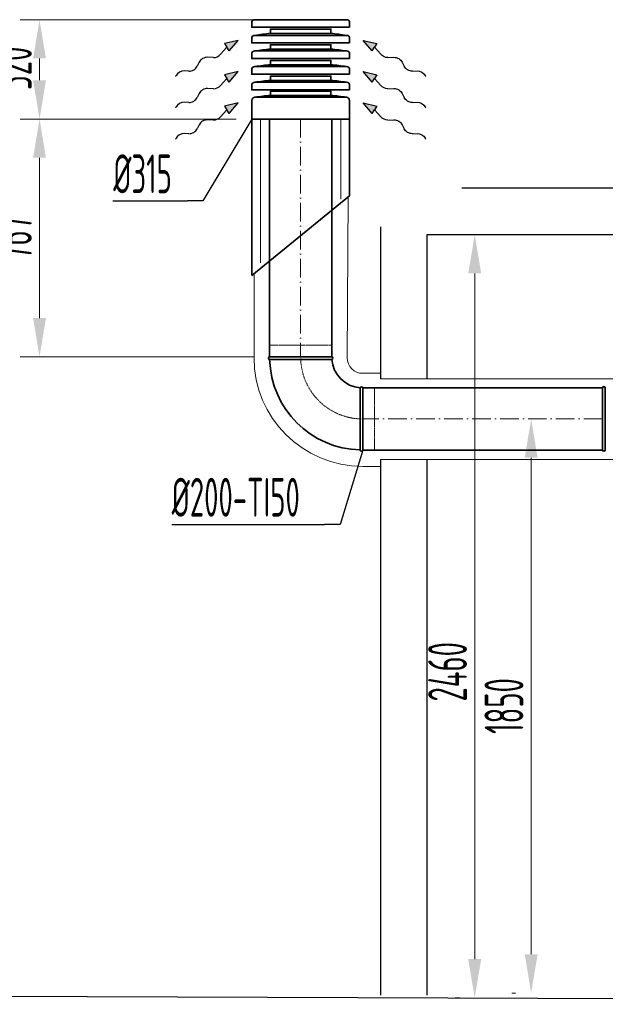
# Model space of a CAD drawing. Header units: millimetres. Extents: x -118717 to 8962, y 22910 to 145283.
# Tile 54 of 193: x -116523 to -114637, y 114164 to 117337. Entities that reach past the tile are written whole.
import ezdxf

# ---------------------------------------------------------------- set-up
doc = ezdxf.new("R2010")
doc.units = ezdxf.units.MM
for name, pattern in [('ACAD_ISO02W100', [15, 12, -3]), ('ACAD_ISO10W100', [18, 12, -3, 0, -3]), ('phl_thick', [0])]:
    doc.linetypes.add(name, pattern=pattern)
for name, color, linetype, lineweight in [('UT_KOTY - DIMENZE', 7, 'Continuous', 5), ('VZT_09 ODA (SÁNÍ) - OBRYS', 3, 'Continuous', 35), ('VZT_0C ODA (SÁNÍ)', 3, 'Continuous', 35), ('VZT_10 ODA (SÁNÍ) - OSA', 3, 'ACAD_ISO10W100', 5), ('VZT_13 EHA (VÝFUK) - OBRYS', 14, 'Continuous', 35), ('VZT_30 DISTRIBUČNÍ PRVKY - OBRYS', 1, 'Continuous', 35), ('VZT_50 POPIS - OBECNE', 7, 'Continuous', 13), ('VZT_60_KOTY - DIMENZE', 7, 'Continuous', 5), ('VZT_IZOLACE - TEPELNÁ', 6, 'IZOLACE TEPELNA', 13)]:
    doc.layers.add(name, color=color, linetype=linetype, lineweight=lineweight)
doc.layers.add('VZT_11 ODA (SÁNÍ) - NETISK', color=8, linetype='ACAD_ISO02W100', lineweight=5, plot=False)
doc.styles.add('EVORA_125', font='isocp.shx', dxfattribs={"width": 0.6, "height": 125})
doc.styles.add('ISOCP 2.5', font='isocp.shx', dxfattribs={"width": 0.6, "height": 2.5})
doc.styles.get("Standard").update_dxf_attribs({"font": 'arial.ttf'})
doc.linetypes.add('IZOLACE', pattern='A,0.00254,-2.54,[134,ltypeshp.shx,S=2.54,R=0,X=-2.54,Y=0],-5.08,[134,ltypeshp.shx,S=2.54,R=180,X=2.54,Y=0],-2.54', length=10.16254)
doc.linetypes.add('IZOLACE TEPELNA', pattern='A,12.7,-1.5,["T",Standard,S=2.54,R=0,X=0,Y=-1.27],-3', length=17.2)

msp = doc.modelspace()

# ---------------------------------------------------------------- linework, layer by layer
for p, q in [((-112812.3, 116794.1), (-115099.4, 116794.1)), ((-115361.4, 116669.6), (-115361.4, 116180.1)), ((-115211.3, 116644.1), (-115211.3, 116180.1)), ((-112962.3, 116644.1), (-115211.3, 116644.1)), ((-115361.4, 115920.1), (-115361.4, 114194.1)), ((-115211.3, 115920.1), (-115211.3, 114194.1))]:
    msp.add_line(p, q)
at = {"color": 8}
msp.add_line((-117722.3, 114194.1), (-108932.5, 114164.1), dxfattribs=at)
at = {"layer": 'UT_KOTY - DIMENZE'}
for p, q in [((-115668.2, 117336.9), (-116521.8, 117336.9)), ((-116459.3, 117141.9), (-116459.3, 117211.9)), ((-115825.7, 117016.9), (-116521.8, 117016.9)), ((-115825.7, 117016.9), (-116521.8, 117016.9)), ((-116459.3, 116375.3), (-116459.3, 116891.9)), ((-115086.2, 116644.1), (-115120.1, 116644.1)), ((-115057.6, 114310), (-115057.6, 116519.1)), ((-115768.2, 116250.3), (-116521.8, 116250.3)), ((-114925.8, 116050.3), (-114938.3, 116050.3)), ((-114875.8, 114325.3), (-114875.8, 115925.3)), ((-114925.8, 114200.3), (-114938.3, 114200.3)), ((-115105.6, 114185), (-115120.1, 114185))]:
    msp.add_line(p, q, dxfattribs=at)
for points in [[(-116480.1, 117211.9), (-116438.5, 117211.9), (-116459.3, 117336.9)], [(-116480.1, 117141.9), (-116438.5, 117141.9), (-116459.3, 117016.9)], [(-116480.1, 116891.9), (-116438.5, 116891.9), (-116459.3, 117016.9)], [(-115078.4, 116519.1), (-115036.7, 116519.1), (-115057.6, 116644.1)], [(-116480.1, 116375.3), (-116438.5, 116375.3), (-116459.3, 116250.3)], [(-114896.6, 115925.3), (-114854.9, 115925.3), (-114875.8, 116050.3)], [(-114896.6, 114325.3), (-114854.9, 114325.3), (-114875.8, 114200.3)], [(-115078.4, 114310), (-115036.7, 114310), (-115057.6, 114185)]]:
    msp.add_solid(points, dxfattribs=at)
at = {"layer": 'VZT_09 ODA (SÁNÍ) - OBRYS'}
for p, q in [((-115618.2, 116250.3), (-115718.2, 116250.3)), ((-115618.1, 116242.3), (-115718.2, 116242.3)), ((-115518.2, 116250.3), (-115618.2, 116250.3)), ((-115418.2, 115950.3), (-115418.2, 116150.3)), ((-115426.2, 116050.4), (-115426.2, 115950.3))]:
    msp.add_line(p, q, dxfattribs=at)
for points in [[(-115718.2, 116250.3), (-115718.2, 117016.9)], [(-115518.2, 116250.3), (-115518.2, 117016.9)], [(-115418.2, 116150.3), (-114645.7, 116150.3)], [(-115418.2, 115950.3), (-114645.7, 115950.3)]]:
    msp.add_lwpolyline(points, dxfattribs=at)
for centre, radius, start, end in [((-115718.2, 116246.3), 4, 90, 270), ((-115418.2, 116250.3), 300, 181.5281, 268.4719), ((-115518.2, 116246.3), 4, 274.5812, 90), ((-115418.2, 116250.3), 100, 184.5812, 265.4188), ((-115422.2, 116150.3), 4, 0, 175.4188), ((-115422.2, 115950.3), 4, 180, 0)]:
    msp.add_arc(centre, radius, start, end, dxfattribs=at)
for points, knots in [([(-115517.8, 116242.3), (-115517.8, 116242.3), (-115520, 116242.3), (-115529, 116242.3), (-115535.9, 116242.3), (-115553.7, 116242.3), (-115564.4, 116242.3), (-115588.2, 116242.3), (-115601, 116242.3), (-115615.4, 116242.3), (-115616.7, 116242.3), (-115618.1, 116242.3)], [315.294186, 315.294186, 315.294186, 315.294186, 351.735982, 351.735982, 390.710875, 390.710875, 429.832624, 429.832624, 468.991563, 468.991563, 473.053633, 473.053633, 473.053633, 473.053633]), ([(-115426.2, 116050.4), (-115426.2, 116063), (-115426.2, 116075.5), (-115426.1, 116099.4), (-115426.1, 116110.5), (-115426.1, 116129.3), (-115426.1, 116136.8), (-115426.1, 116147.4), (-115426.1, 116150.2), (-115426.1, 116150.6), (-115426.1, 116150.6), (-115426.1, 116150.6)], [157.533456, 157.533456, 157.533456, 157.533456, 195.393508, 195.393508, 234.551342, 234.551342, 273.721472, 273.721472, 312.806301, 312.806301, 315.294186, 315.294186, 315.294186, 315.294186])]:
    msp.add_open_spline(points, degree=3, knots=knots, dxfattribs=at)
at = {"layer": 'VZT_0C ODA (SÁNÍ)'}
for p, q in [((-115775.7, 117016.9), (-115775.7, 116512.8)), ((-115460.7, 117016.9), (-115460.7, 116769.8)), ((-115460.7, 116769.8), (-115775.7, 116512.8)), ((-114645.5, 116000.5), (-114645.5, 116150.5)), ((-114637.5, 116000.5), (-114637.5, 116150.5)), ((-114645.5, 115950.5), (-114645.5, 116000.5))]:
    msp.add_line(p, q, dxfattribs=at)
for centre, start, end in [((-114641.5, 116150.5), 0, 180), ((-114641.5, 115950.5), 180, 356.503)]:
    msp.add_arc(centre, 4, start, end, dxfattribs=at)
msp.add_open_spline([(-114637.5, 115950.3), (-114637.5, 115950.3), (-114637.5, 115951.2), (-114637.5, 115955.9), (-114637.5, 115961.3), (-114637.5, 115976.4), (-114637.5, 115985.9), (-114637.5, 115998.1), (-114637.5, 115999.3), (-114637.5, 116000.5)], degree=3, knots=[367.976693, 367.976693, 367.976693, 367.976693, 390.710875, 390.710875, 429.832624, 429.832624, 468.991563, 468.991563, 473.053633, 473.053633, 473.053633, 473.053633], dxfattribs=at)
at = {"layer": 'VZT_10 ODA (SÁNÍ) - OSA', "ltscale": 5}
for points in [[(-115618.2, 117016.9), (-115618.2, 116250.3)], [(-114645.7, 116050.3), (-115418.2, 116050.3)]]:
    msp.add_lwpolyline(points, dxfattribs=at)
at = {"layer": 'VZT_10 ODA (SÁNÍ) - OSA', "ltscale": 0.3}
msp.add_arc((-115418.2, 116250.3), 200, 181.5281, 268.4719, dxfattribs=at)
at = {"layer": 'VZT_11 ODA (SÁNÍ) - NETISK', "ltscale": 0.4}
for p, q in [((-115618.2, 116288.3), (-115718.2, 116288.3)), ((-115718.2, 116250.3), (-115718.2, 116288.3)), ((-115518.2, 116288.3), (-115618.2, 116288.3)), ((-115518.2, 116250.3), (-115518.2, 116288.3)), ((-115418.2, 116150.3), (-115380.2, 116150.3)), ((-115380.2, 115950.3), (-115380.2, 116150.3)), ((-115418.2, 115950.3), (-115380.2, 115950.3))]:
    msp.add_line(p, q, dxfattribs=at)
at = {"layer": 'VZT_13 EHA (VÝFUK) - OBRYS'}
msp.add_line((-114637.7, 115948.5), (-114637.7, 115951.9), dxfattribs=at)
msp.add_arc((-114641.7, 115950.3), 4, 180, 355.4188, dxfattribs=at)
at = {"layer": 'VZT_30 DISTRIBUČNÍ PRVKY - OBRYS', "linetype": 'phl_thick'}
for points in [[(-115460.5, 117312.5), (-115460.5, 117326.8, 0.414214), (-115470.6, 117336.9), (-115765.7, 117336.9, 0.414214), (-115775.8, 117326.8), (-115775.8, 117312.5)], [(-115460.5, 117262.1), (-115460.5, 117276.4, 0.414214), (-115470.6, 117286.5), (-115765.7, 117286.5, 0.414214), (-115775.8, 117276.4), (-115775.8, 117262.1)], [(-115460.5, 117211.7), (-115460.5, 117226, 0.414214), (-115470.6, 117236.1), (-115765.7, 117236.1, 0.414214), (-115775.8, 117226), (-115775.8, 117211.7)], [(-115460.5, 117161.3), (-115460.5, 117175.6, 0.414214), (-115470.6, 117185.7), (-115765.7, 117185.7, 0.414214), (-115775.8, 117175.6), (-115775.8, 117161.3)], [(-115460.5, 117110.9), (-115460.5, 117125.2, 0.414214), (-115470.6, 117135.3), (-115765.7, 117135.3, 0.414214), (-115775.8, 117125.2), (-115775.8, 117110.9)]]:
    msp.add_lwpolyline(points, format="xyb", close=True, dxfattribs=at)
for points in [[(-115520.9, 117292.5), (-115520.9, 117306.6), (-115715.4, 117306.6), (-115715.4, 117292.5)], [(-115520.9, 117242.1), (-115520.9, 117256.2), (-115715.4, 117256.2), (-115715.4, 117242.1)], [(-115520.9, 117191.7), (-115520.9, 117205.8), (-115715.4, 117205.8), (-115715.4, 117191.7)], [(-115520.9, 117141.3), (-115520.9, 117155.4), (-115715.4, 117155.4), (-115715.4, 117141.3)], [(-115715.3, 117092.9), (-115715.3, 117107), (-115521, 117107), (-115521, 117092.9)]]:
    msp.add_lwpolyline(points, close=True, dxfattribs=at)
msp.add_lwpolyline([(-115460.7, 117076.8), (-115460.7, 117016.9), (-115775.7, 117016.9), (-115775.7, 117076.8, -0.414214), (-115765.5, 117086.9), (-115470.8, 117086.9, -0.414214), (-115460.7, 117076.8)], format="xyb", dxfattribs=at)
for centre, start, end in [((-115661.5, 116630), 94.6512, 99.003), ((-115574.8, 116630), 80.997, 85.3488), ((-115661.5, 116579.6), 94.6512, 99.003), ((-115574.8, 116579.6), 80.997, 85.3488), ((-115661.5, 116529.2), 94.6512, 99.003), ((-115574.8, 116529.2), 80.997, 85.3488), ((-115661.5, 116478.8), 94.6512, 99.003), ((-115574.8, 116478.8), 80.997, 85.3488), ((-115661.4, 116430.4), 94.6512, 99.003), ((-115574.9, 116430.4), 80.997, 85.3488)]:
    msp.add_arc(centre, 664.7, start, end, dxfattribs=at)
at = {"layer": 'VZT_50 POPIS - OBECNE', "color": 0, "lineweight": -2}
for p, q in [((-115819, 117270.4), (-115863.1, 117260.4)), ((-115848.8, 117236.4), (-115819, 117270.4)), ((-115417.3, 117270.4), (-115373.2, 117260.4)), ((-115387.5, 117236.4), (-115417.3, 117270.4)), ((-115856, 117248.4), (-115875.9, 117225.7)), ((-115863.1, 117260.4), (-115856, 117248.4)), ((-115848.8, 117236.4), (-115856, 117248.4)), ((-115387.5, 117236.4), (-115380.3, 117248.4)), ((-115373.2, 117260.4), (-115380.3, 117248.4)), ((-115380.3, 117248.4), (-115360.4, 117225.7)), ((-115899.1, 117215), (-115918.6, 117215.7)), ((-115337.2, 117215), (-115317.7, 117215.7)), ((-115978.1, 117171.1), (-115993.5, 117171.7)), ((-115945.2, 117199.9), (-115951.5, 117187)), ((-115291.1, 117199.9), (-115284.8, 117187)), ((-115258.2, 117171.1), (-115242.9, 117171.7)), ((-115856, 117147.6), (-115875.9, 117124.9)), ((-115819, 117169.6), (-115863.1, 117159.6)), ((-115863.1, 117159.6), (-115856, 117147.6)), ((-115848.8, 117135.6), (-115856, 117147.6)), ((-115848.8, 117135.6), (-115819, 117169.6)), ((-115417.3, 117169.6), (-115373.2, 117159.6)), ((-115387.5, 117135.6), (-115417.3, 117169.6)), ((-115387.5, 117135.6), (-115380.3, 117147.6)), ((-115373.2, 117159.6), (-115380.3, 117147.6)), ((-115380.3, 117147.6), (-115360.4, 117124.9)), ((-115899.1, 117114.2), (-115918.6, 117114.9)), ((-115337.2, 117114.2), (-115317.7, 117114.9)), ((-115945.2, 117099.1), (-115951.5, 117086.2)), ((-115291.1, 117099.1), (-115284.8, 117086.2)), ((-115978.1, 117070.4), (-115993.5, 117070.9)), ((-115856, 117046.8), (-115875.9, 117024.1)), ((-115819, 117068.8), (-115863.1, 117058.8)), ((-115863.1, 117058.8), (-115856, 117046.8)), ((-115848.8, 117034.8), (-115856, 117046.8)), ((-115848.8, 117034.8), (-115819, 117068.8)), ((-115417.3, 117068.8), (-115373.2, 117058.8)), ((-115387.5, 117034.8), (-115417.3, 117068.8)), ((-115387.5, 117034.8), (-115380.3, 117046.8)), ((-115373.2, 117058.8), (-115380.3, 117046.8)), ((-115380.3, 117046.8), (-115360.4, 117024.1)), ((-115258.2, 117070.4), (-115242.9, 117070.9)), ((-115899.1, 117013.4), (-115918.6, 117014.1)), ((-115337.2, 117013.4), (-115317.7, 117014.1)), ((-115945.2, 116998.3), (-115951.5, 116985.4)), ((-115291.1, 116998.3), (-115284.8, 116985.4)), ((-115978.1, 116969.5), (-115993.5, 116970.1)), ((-115258.2, 116969.5), (-115242.9, 116970.1))]:
    msp.add_line(p, q, dxfattribs=at)
at = {"layer": 'VZT_50 POPIS - OBECNE'}
for p, q in [((-116019.6, 117156.8), (-116021.4, 117153.6)), ((-115216.7, 117156.8), (-115214.9, 117153.6)), ((-116019.6, 117056), (-116021.4, 117052.8)), ((-115216.7, 117056), (-115214.9, 117052.8)), ((-116019.6, 116955.2), (-116021.4, 116952)), ((-115216.7, 116955.2), (-115214.9, 116952))]:
    msp.add_line(p, q, dxfattribs=at)
at = {"layer": 'VZT_50 POPIS - OBECNE', "color": 0, "lineweight": -2}
for centre, start_param, end_param in [((-115927.1, 117199.8), 0.766537, 2.375056), ((-115890.5, 117230.9), 3.908129, 5.191299), ((-116002, 117155.8), 0.766537, 2.320574), ((-115969.6, 117187.1), 3.908129, 5.516649), ((-115927.1, 117099), 0.766537, 2.375056), ((-115890.5, 117130.1), 3.908129, 5.191299), ((-115969.6, 117086.3), 3.908129, 5.516649), ((-116002, 117055), 0.766537, 2.320574), ((-115927.1, 116998.2), 0.766537, 2.375056), ((-115890.5, 117029.3), 3.908129, 5.191299), ((-115969.6, 116985.5), 3.908129, 5.516649), ((-116002, 116954.2), 0.766537, 2.320574)]:
    msp.add_ellipse(centre, major_axis=(18.5, 11), ratio=0.625, start_param=start_param, end_param=end_param, dxfattribs=at)
at = {"layer": 'VZT_50 POPIS - OBECNE', "color": 0, "lineweight": -2, "extrusion": (0, 0, -1)}
for centre, start_param, end_param in [((-115345.8, 117230.9), 3.908129, 5.191299), ((-115309.2, 117199.8), 0.766537, 2.375056), ((-115266.7, 117187.1), 3.908129, 5.516649), ((-115234.3, 117155.8), 0.766537, 2.320574), ((-115345.8, 117130.1), 3.908129, 5.191299), ((-115309.2, 117099), 0.766537, 2.375056), ((-115266.7, 117086.3), 3.908129, 5.516649), ((-115234.3, 117055), 0.766537, 2.320574), ((-115345.8, 117029.3), 3.908129, 5.191299), ((-115309.2, 116998.2), 0.766537, 2.375056), ((-115266.7, 116985.5), 3.908129, 5.516649), ((-115234.3, 116954.2), 0.766537, 2.320574)]:
    msp.add_ellipse(centre, major_axis=(-18.5, 11), ratio=0.625, start_param=start_param, end_param=end_param, dxfattribs=at)
at = {"layer": 'VZT_50 POPIS - OBECNE', "color": 0, "lineweight": -2}
for points in [[(-115848.8, 117236.4), (-115863.1, 117260.4), (-115819, 117270.4)], [(-115387.5, 117236.4), (-115373.2, 117260.4), (-115417.3, 117270.4)], [(-115848.8, 117135.6), (-115863.1, 117159.6), (-115819, 117169.6)], [(-115387.5, 117135.6), (-115373.2, 117159.6), (-115417.3, 117169.6)], [(-115848.8, 117034.8), (-115863.1, 117058.8), (-115819, 117068.8)], [(-115387.5, 117034.8), (-115373.2, 117058.8), (-115417.3, 117068.8)]]:
    msp.add_solid(points, dxfattribs=at)
at = {"layer": 'VZT_60_KOTY - DIMENZE', "linetype": 'ByBlock', "lineweight": -2}
for p, q in [((-115933, 116752.7), (-115983, 116752.7)), ((-115490.9, 115710.5), (-115540.9, 115710.5))]:
    msp.add_line(p, q, dxfattribs=at)
for points in [[(-115775.7, 117016.9), (-115933, 116752.7)], [(-116223.6, 116752.7), (-115983, 116752.7)], [(-115418.2, 115950.3), (-115490.9, 115710.5)], [(-116033.5, 115710.5), (-115540.9, 115710.5)]]:
    msp.add_lwpolyline(points, dxfattribs=at)
at = {"layer": 'VZT_IZOLACE - TEPELNÁ', "linetype": 'IZOLACE', "ltscale": 2.6}
for p, q in [((-115747.9, 117016.9), (-115747.9, 116553.5)), ((-115489.2, 117016.9), (-115489.2, 116758.3))]:
    msp.add_line(p, q, dxfattribs=at)
at = {"layer": 'VZT_IZOLACE - TEPELNÁ', "ltscale": 0.5}
for p, q in [((-115468.2, 116247.4), (-115465.4, 116765.9)), ((-115768.2, 116247.4), (-115767.9, 116519.1)), ((-115361.4, 116180.1), (-114484.7, 116180.1)), ((-115361.4, 115920.1), (-114551, 115920.1))]:
    msp.add_line(p, q, dxfattribs=at)
at = {"layer": 'VZT_IZOLACE - TEPELNÁ', "ltscale": 10}
for p, q in [((-115361.4, 116197.4), (-115418.2, 116197.4)), ((-115361.4, 115897.4), (-115418.2, 115897.4))]:
    msp.add_line(p, q, dxfattribs=at)
at = {"layer": 'VZT_IZOLACE - TEPELNÁ', "ltscale": 0.5}
msp.add_arc((-115418.2, 116247.4), 350, 180, 270, dxfattribs=at)
at = {"layer": 'VZT_IZOLACE - TEPELNÁ', "ltscale": 10}
msp.add_arc((-115418.2, 116247.4), 50, 180, 270, dxfattribs=at)

# ---------------------------------------------------------------- texts
at = {"layer": 'UT_KOTY - DIMENZE', "char_height": 125, "attachment_point": 5, "rotation": 90, "style": 'ISOCP 2.5'}
for s, insert in [('320', (-116546.8, 117180.4)), ('767', (-116546.8, 116633.6)), ('2460', (-115145.1, 115235.6)), ('1850', (-114963.3, 115125.3))]:
    msp.add_mtext(s, dxfattribs=dict(at, insert=insert))
at = {"layer": 'VZT_60_KOTY - DIMENZE', "linetype": 'phl_thick', "char_height": 125, "style": 'EVORA_125'}
for s, insert, attachment_point in [('%%C315', (-116033, 116902.7), 3), ('%%C200-TI50', (-116033.5, 115860.5), 1)]:
    msp.add_mtext(s, dxfattribs=dict(at, insert=insert, attachment_point=attachment_point))

doc.saveas('drawing.dxf')
